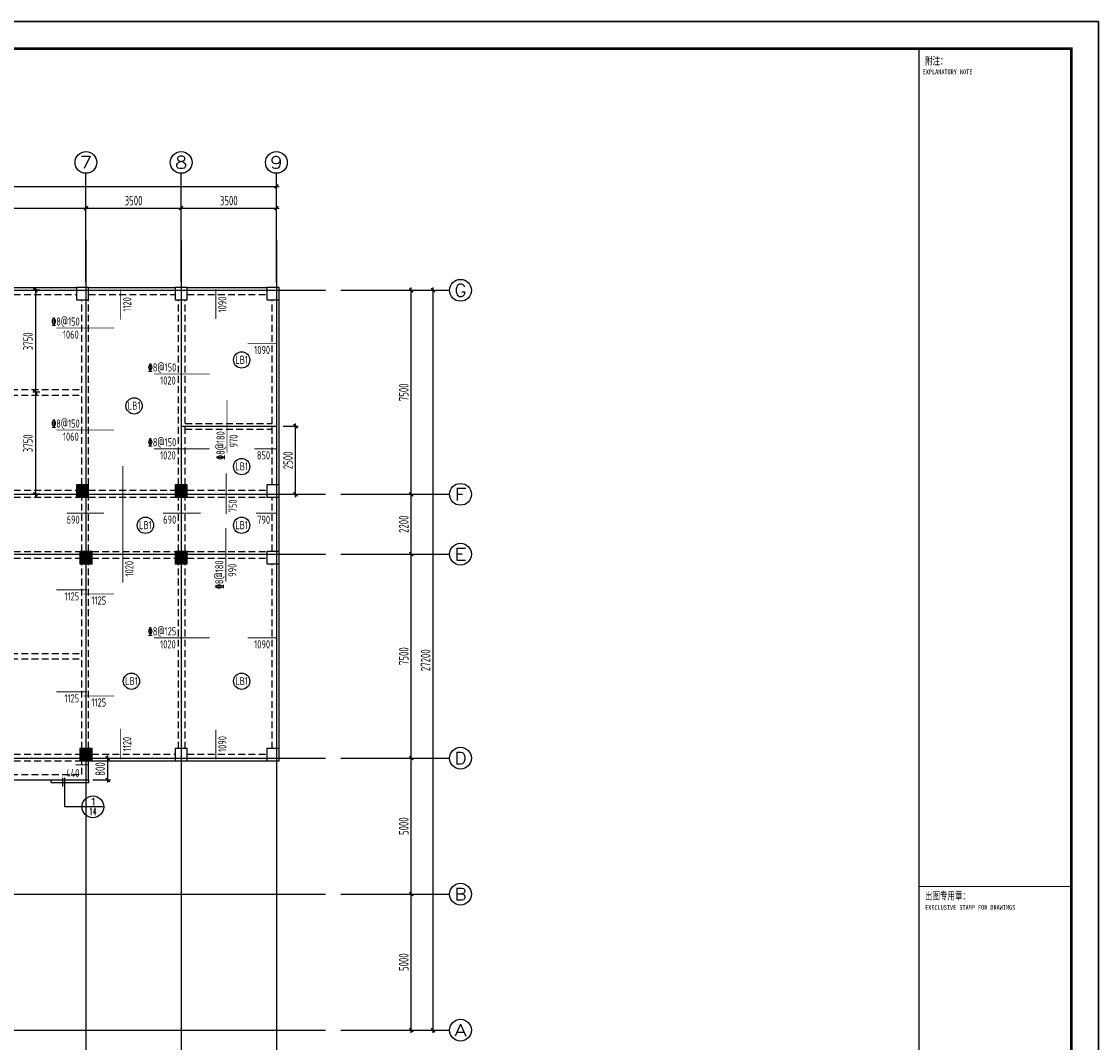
# Model space of a CAD drawing. Extents: x -302077 to 107904, y -9283 to 295706.
# Tile 234 of 256: x 68313 to 107904, y 135378 to 172911. Entities that reach past the tile are written whole.
import ezdxf
from ezdxf.enums import TextEntityAlignment as Align

# ---------------------------------------------------------------- set-up
doc = ezdxf.new("R2010")
doc.units = 0
doc.header["$LTSCALE"] = 500
doc.header["$MEASUREMENT"] = 0
doc.linetypes.add('DASHED', pattern=[0.75, 0.5, -0.25])
doc.layers.get('0').update_dxf_attribs({"linetype": 'CONTINUOUS'})
doc.layers.get('Defpoints').update_dxf_attribs({"linetype": 'CONTINUOUS'})
for name, color, linetype in [('AXIS', 3, 'CONTINUOUS'), ('AXIS_TEXT', 7, 'CONTINUOUS'), ('BEAM_CONT', 4, 'CONTINUOUS'), ('BEAM_DASH', 4, 'DASHED'), ('COLU', 7, 'CONTINUOUS'), ('FSK_FREIN', 11, 'CONTINUOUS'), ('FSK_FTEXT', 7, 'CONTINUOUS'), ('FSK_SLABNO', 6, 'CONTINUOUS'), ('PUB_DIM', 3, 'CONTINUOUS'), ('PUB_TITLE', 4, 'CONTINUOUS'), ('TK', 7, 'CONTINUOUS'), ('WALL', 9, 'CONTINUOUS')]:
    doc.layers.add(name, color=color, linetype=linetype)
doc.layers.add('COLU_HATCH', color=251, linetype='CONTINUOUS', lineweight=0)
doc.layers.add('DIM', color=3, linetype='CONTINUOUS', lineweight=0)
doc.styles.add('_TCH_AXIS', font='COMPLEX', dxfattribs={"bigfont": 'GBCBIG'})
doc.styles.add('BW_Rein', font='Tssdeng.shx', dxfattribs={"width": 0.7, "bigfont": 'hztxt.shx'})
doc.styles.add('COMP', font='txt', dxfattribs={"bigfont": 'hztxt'})
doc.styles.add('COMPLEX', font='COMPLEX')
doc.styles.add('TKHZ1', font='txt', dxfattribs={"width": 0.8})
doc.styles.add('TSSD_Dimension', font='tssdeng.shx', dxfattribs={"width": 0.7, "bigfont": 'hztxt.shx'})
doc.dimstyles.new('TSSD_100_100', dxfattribs={"dimtxt": 350, "dimasz": 100, "dimexe": 100, "dimexo": 250, "dimgap": 100, "dimtad": 1, "dimdec": 0, "dimzin": 0, "dimdsep": 46, "dimtxsty": 'TSSD_Dimension', "dimblk": 'ARCHTICK', "dimblk1": 'ARCHTICK', "dimblk2": 'ARCHTICK', "dimcen": 0, "dimdle": 100, "dimclrt": 7, "dimadec": 0, "dimazin": 0, "dimtfac": 1, "dimtdec": 0, "dimtix": 1, "dimtmove": 2, "dimatfit": 3, "dimfxl": 1, "dimtolj": 1, "dimtzin": 0, "dimarcsym": 0})

# ---------------------------------------------------------------- blocks, each defined once
blk = doc.blocks.new('_ArchTick')
at = {"color": 0, "linetype": 'ByBlock', "const_width": 0.5}
blk.add_lwpolyline([(-0.71, -0.71), (0.71, 0.71)], dxfattribs=at)
blk = doc.blocks.new('*D760')
at = {"layer": 'AXIS', "color": 0, "lineweight": -2}
for p, q in [((-12075, 98773), (-9725, 98773)), ((-9825, 93673), (-9825, 98873)), ((-12075, 93773), (-9725, 93773))]:
    blk.add_line(p, q, dxfattribs=at)
at = {"layer": 'Defpoints', "color": 0}
for p in [(-12325, 98773), (-9825, 98773), (-12325, 93773)]:
    blk.add_point(p, dxfattribs=at)
at = {"layer": 'AXIS', "color": 0, "lineweight": -2, "xscale": 100, "yscale": 100, "zscale": 100}
for p, rotation in [((-9825, 98773), 90), ((-9825, 93773), 270)]:
    blk.add_blockref('_ArchTick', p, dxfattribs=dict(at, rotation=rotation))
at = {"layer": 'AXIS', "color": 7, "insert": (-10100, 96273), "char_height": 350, "attachment_point": 5, "rotation": 90, "style": 'TSSD_Dimension'}
blk.add_mtext('\\A1;5000', dxfattribs=at)
blk = doc.blocks.new('*D761')
at = {"layer": 'AXIS', "color": 0, "lineweight": -2}
for p, q in [((-12075, 103773), (-9725, 103773)), ((-9825, 98673), (-9825, 103873)), ((-12075, 98773), (-9725, 98773))]:
    blk.add_line(p, q, dxfattribs=at)
at = {"layer": 'Defpoints', "color": 0}
for p in [(-12325, 103773), (-9825, 103773), (-12325, 98773)]:
    blk.add_point(p, dxfattribs=at)
at = {"layer": 'AXIS', "color": 0, "lineweight": -2, "xscale": 100, "yscale": 100, "zscale": 100}
for p, rotation in [((-9825, 103773), 90), ((-9825, 98773), 270)]:
    blk.add_blockref('_ArchTick', p, dxfattribs=dict(at, rotation=rotation))
at = {"layer": 'AXIS', "color": 7, "insert": (-10100, 101273), "char_height": 350, "attachment_point": 5, "rotation": 90, "style": 'TSSD_Dimension'}
blk.add_mtext('\\A1;5000', dxfattribs=at)
blk = doc.blocks.new('*D762')
at = {"layer": 'AXIS', "color": 0, "lineweight": -2}
for p, q in [((-12075, 111273), (-9725, 111273)), ((-9825, 103673), (-9825, 111373)), ((-12075, 103773), (-9725, 103773))]:
    blk.add_line(p, q, dxfattribs=at)
at = {"layer": 'Defpoints', "color": 0}
for p in [(-12325, 111273), (-9825, 111273), (-12325, 103773)]:
    blk.add_point(p, dxfattribs=at)
at = {"layer": 'AXIS', "color": 0, "lineweight": -2, "xscale": 100, "yscale": 100, "zscale": 100}
for p, rotation in [((-9825, 111273), 90), ((-9825, 103773), 270)]:
    blk.add_blockref('_ArchTick', p, dxfattribs=dict(at, rotation=rotation))
at = {"layer": 'AXIS', "color": 7, "insert": (-10100, 107523), "char_height": 350, "attachment_point": 5, "rotation": 90, "style": 'TSSD_Dimension'}
blk.add_mtext('\\A1;7500', dxfattribs=at)
blk = doc.blocks.new('*D763')
at = {"layer": 'AXIS', "color": 0, "lineweight": -2}
for p, q in [((-12075, 113473), (-9725, 113473)), ((-9825, 111173), (-9825, 113573)), ((-12075, 111273), (-9725, 111273))]:
    blk.add_line(p, q, dxfattribs=at)
at = {"layer": 'Defpoints', "color": 0}
for p in [(-12325, 113473), (-9825, 113473), (-12325, 111273)]:
    blk.add_point(p, dxfattribs=at)
at = {"layer": 'AXIS', "color": 0, "lineweight": -2, "xscale": 100, "yscale": 100, "zscale": 100}
for p, rotation in [((-9825, 113473), 90), ((-9825, 111273), 270)]:
    blk.add_blockref('_ArchTick', p, dxfattribs=dict(at, rotation=rotation))
at = {"layer": 'AXIS', "color": 7, "insert": (-10100, 112373), "char_height": 350, "attachment_point": 5, "rotation": 90, "style": 'TSSD_Dimension'}
blk.add_mtext('\\A1;2200', dxfattribs=at)
blk = doc.blocks.new('*D764')
at = {"layer": 'AXIS', "color": 0, "lineweight": -2}
for p, q in [((-12075, 120973), (-9725, 120973)), ((-9825, 113373), (-9825, 121073)), ((-12075, 113473), (-9725, 113473))]:
    blk.add_line(p, q, dxfattribs=at)
at = {"layer": 'Defpoints', "color": 0}
for p in [(-12325, 120973), (-9825, 120973), (-12325, 113473)]:
    blk.add_point(p, dxfattribs=at)
at = {"layer": 'AXIS', "color": 0, "lineweight": -2, "xscale": 100, "yscale": 100, "zscale": 100}
for p, rotation in [((-9825, 120973), 90), ((-9825, 113473), 270)]:
    blk.add_blockref('_ArchTick', p, dxfattribs=dict(at, rotation=rotation))
at = {"layer": 'AXIS', "color": 7, "insert": (-10100, 117223), "char_height": 350, "attachment_point": 5, "rotation": 90, "style": 'TSSD_Dimension'}
blk.add_mtext('\\A1;7500', dxfattribs=at)
blk = doc.blocks.new('*D765')
at = {"layer": 'AXIS', "color": 0, "lineweight": -2}
for p, q in [((-12075, 120973), (-8925, 120973)), ((-9025, 93673), (-9025, 121073)), ((-12075, 93773), (-8925, 93773))]:
    blk.add_line(p, q, dxfattribs=at)
at = {"layer": 'Defpoints', "color": 0}
for p in [(-12325, 120973), (-9025, 120973), (-12325, 93773)]:
    blk.add_point(p, dxfattribs=at)
at = {"layer": 'AXIS', "color": 0, "lineweight": -2, "xscale": 100, "yscale": 100, "zscale": 100}
for p, rotation in [((-9025, 120973), 90), ((-9025, 93773), 270)]:
    blk.add_blockref('_ArchTick', p, dxfattribs=dict(at, rotation=rotation))
at = {"layer": 'AXIS', "color": 7, "insert": (-9300, 107373), "char_height": 350, "attachment_point": 5, "rotation": 90, "style": 'TSSD_Dimension'}
blk.add_mtext('\\A1;27200', dxfattribs=at)
blk = doc.blocks.new('*D770')
at = {"layer": 'AXIS', "color": 0, "lineweight": -2}
for p, q in [((-28885, 123994), (-21685, 123994)), ((-28785, 123053), (-28785, 124094)), ((-21785, 123053), (-21785, 124094))]:
    blk.add_line(p, q, dxfattribs=at)
at = {"layer": 'Defpoints', "color": 0}
for p in [(-21785, 123994), (-28785, 122803), (-21785, 122803)]:
    blk.add_point(p, dxfattribs=at)
at = {"layer": 'AXIS', "color": 0, "lineweight": -2, "xscale": 100, "yscale": 100, "zscale": 100, "rotation": 180}
blk.add_blockref('_ArchTick', (-28785, 123994), dxfattribs=at)
at = {"layer": 'AXIS', "color": 0, "lineweight": -2, "xscale": 100, "yscale": 100, "zscale": 100}
blk.add_blockref('_ArchTick', (-21785, 123994), dxfattribs=at)
at = {"layer": 'AXIS', "color": 7, "insert": (-25285, 124269), "char_height": 350, "attachment_point": 5, "style": 'TSSD_Dimension'}
blk.add_mtext('\\A1;7000', dxfattribs=at)
blk = doc.blocks.new('*D771')
at = {"layer": 'AXIS', "color": 0, "lineweight": -2}
for p, q in [((-21885, 123994), (-18185, 123994)), ((-21785, 123053), (-21785, 124094)), ((-18285, 123053), (-18285, 124094))]:
    blk.add_line(p, q, dxfattribs=at)
at = {"layer": 'Defpoints', "color": 0}
for p in [(-18285, 123994), (-21785, 122803), (-18285, 122803)]:
    blk.add_point(p, dxfattribs=at)
at = {"layer": 'AXIS', "color": 0, "lineweight": -2, "xscale": 100, "yscale": 100, "zscale": 100, "rotation": 180}
blk.add_blockref('_ArchTick', (-21785, 123994), dxfattribs=at)
at = {"layer": 'AXIS', "color": 0, "lineweight": -2, "xscale": 100, "yscale": 100, "zscale": 100}
blk.add_blockref('_ArchTick', (-18285, 123994), dxfattribs=at)
at = {"layer": 'AXIS', "color": 7, "insert": (-20035, 124269), "char_height": 350, "attachment_point": 5, "style": 'TSSD_Dimension'}
blk.add_mtext('\\A1;3500', dxfattribs=at)
blk = doc.blocks.new('*D772')
at = {"layer": 'AXIS', "color": 0, "lineweight": -2}
for p, q in [((-18385, 123994), (-14685, 123994)), ((-18285, 123053), (-18285, 124094)), ((-14785, 123053), (-14785, 124094))]:
    blk.add_line(p, q, dxfattribs=at)
at = {"layer": 'Defpoints', "color": 0}
for p in [(-14785, 123994), (-18285, 122803), (-14785, 122803)]:
    blk.add_point(p, dxfattribs=at)
at = {"layer": 'AXIS', "color": 0, "lineweight": -2, "xscale": 100, "yscale": 100, "zscale": 100, "rotation": 180}
blk.add_blockref('_ArchTick', (-18285, 123994), dxfattribs=at)
at = {"layer": 'AXIS', "color": 0, "lineweight": -2, "xscale": 100, "yscale": 100, "zscale": 100}
blk.add_blockref('_ArchTick', (-14785, 123994), dxfattribs=at)
at = {"layer": 'AXIS', "color": 7, "insert": (-16535, 124269), "char_height": 350, "attachment_point": 5, "style": 'TSSD_Dimension'}
blk.add_mtext('\\A1;3500', dxfattribs=at)
blk = doc.blocks.new('*D773')
at = {"layer": 'AXIS', "color": 0, "lineweight": -2}
for p, q in [((-44885, 124794), (-14685, 124794)), ((-44785, 123053), (-44785, 124894)), ((-14785, 123053), (-14785, 124894))]:
    blk.add_line(p, q, dxfattribs=at)
at = {"layer": 'Defpoints', "color": 0}
for p in [(-14785, 124794), (-44785, 122803), (-14785, 122803)]:
    blk.add_point(p, dxfattribs=at)
at = {"layer": 'AXIS', "color": 0, "lineweight": -2, "xscale": 100, "yscale": 100, "zscale": 100, "rotation": 180}
blk.add_blockref('_ArchTick', (-44785, 124794), dxfattribs=at)
at = {"layer": 'AXIS', "color": 0, "lineweight": -2, "xscale": 100, "yscale": 100, "zscale": 100}
blk.add_blockref('_ArchTick', (-14785, 124794), dxfattribs=at)
at = {"layer": 'AXIS', "color": 7, "insert": (-29785, 125069), "char_height": 350, "attachment_point": 5, "style": 'TSSD_Dimension'}
blk.add_mtext('\\A1;30000', dxfattribs=at)
blk = doc.blocks.new('_AXISO')
blk.add_circle((0, 0), 0.5)
at = {"layer": 'AXIS_TEXT', "style": 'COMPLEX', "width": 1.041667}
blk.add_attdef('A', text='', height=0.56, dxfattribs=at).set_placement((-0.25, -0.28), (0.25, -0.28), align=Align.FIT)
blk = doc.blocks.new('wrtgtg')
at = {"color": 4}
blk.add_line((7804, -4841), (7804, 52559), dxfattribs=at)
at = {"layer": 'PUB_TITLE'}
for p, q in [((-75296, 53559), (8804, 53559)), ((8804, 53559), (8804, -5841)), ((2204, 52559), (7804, 52559)), ((2204, 52559), (7804, 52559)), ((7804, -4841), (7804, 52559))]:
    blk.add_line(p, q, dxfattribs=at)
blk.add_lwpolyline([(-75296, -5841), (8804, -5841), (8804, 53559), (-75296, 53559)], close=True, dxfattribs=at)
at = {"layer": 'PUB_TITLE', "const_width": 100}
blk.add_lwpolyline([(-72796, -4841), (7804, -4841), (7804, 52559), (-72796, 52559)], close=True, dxfattribs=at)
at = {"layer": 'PUB_TITLE'}
for points, const_width in [([(2204, -4841), (2204, 52559)], 50), ([(2204, 21759), (7804, 21759)], 29.7)]:
    blk.add_lwpolyline(points, dxfattribs=dict(at, const_width=const_width))
at = {"layer": 'TK', "style": 'TKHZ1'}
for s, height, width, p in [('附注：', 280, 0.7, (2431, 51973)), ('出图专用章：', 280, 0.7, (2431, 21279)), ('EXECLUSIVE STAMP FOR DRAWINGS', 175, 0.8, (2431, 20904))]:
    blk.add_text(s, height=height, dxfattribs=dict(at, width=width)).set_placement(p)
at = {"layer": 'TK', "style": 'TKHZ1', "width": 0.8}
blk.add_text('EXPLANATORY NOTE', height=175, dxfattribs=at).set_placement((3257, 51710), align=Align.MIDDLE)
blk = doc.blocks.new('MB4')
at = {"layer": 'COLU_HATCH'}
for points in [[(55281, 155430), (55281, 155880), (54831, 155880), (54831, 155430)], [(58906, 155430), (58906, 155880), (58456, 155880), (58456, 155430)], [(63906, 155430), (63906, 155880), (63456, 155880), (63456, 155430)], [(70781, 155430), (70781, 155880), (70331, 155880), (70331, 155430)], [(74406, 155430), (74406, 155880), (73956, 155880), (73956, 155430)], [(55281, 152980), (55281, 153430), (54831, 153430), (54831, 152980)], [(57681, 152980), (57681, 153430), (57231, 153430), (57231, 152980)], [(63906, 152980), (63906, 153430), (63456, 153430), (63456, 152980)], [(70906, 152980), (70906, 153430), (70456, 153430), (70456, 152980)], [(74406, 152980), (74406, 153430), (73956, 153430), (73956, 152980)], [(63906, 145730), (63906, 146180), (63456, 146180), (63456, 145730)], [(70906, 145730), (70906, 146180), (70456, 146180), (70456, 145730)]]:
    blk.add_hatch(color=256, dxfattribs=at).paths.add_polyline_path(points)
at = {"layer": 'BEAM_CONT'}
for p, q in [((48031, 163130), (54831, 163130)), ((55281, 163130), (58456, 163130)), ((58906, 163130), (63456, 163130)), ((63906, 163130), (70331, 163130)), ((70781, 163130), (73956, 163130)), ((74406, 163130), (77331, 163130)), ((47581, 155880), (47581, 162680)), ((77781, 155880), (77781, 162680)), ((47581, 153430), (47581, 155430)), ((77781, 153430), (77781, 155430)), ((47581, 146180), (47581, 152980)), ((77781, 146180), (77781, 152980)), ((47581, 141055), (47581, 145730)), ((57481, 141055), (57481, 145730)), ((57681, 145730), (63456, 145730)), ((63556, 145030), (63556, 145730)), ((70781, 145030), (70781, 145730)), ((70906, 145730), (73956, 145730)), ((74406, 145730), (77331, 145730)), ((63556, 145030), (70781, 145030)), ((47581, 136205), (47581, 140605)), ((57481, 136205), (57481, 140605)), ((47681, 135730), (57381, 135730))]:
    blk.add_line(p, q, dxfattribs=at)
at = {"layer": 'BEAM_DASH'}
for p, q in [((48031, 162880), (51056, 162880)), ((51056, 155680), (51056, 162880)), ((51306, 155680), (51306, 162880)), ((51306, 162880), (54831, 162880)), ((55281, 162880), (58456, 162880)), ((58906, 162880), (63456, 162880)), ((63906, 162880), (70331, 162880)), ((70781, 162880), (73956, 162880)), ((74406, 162880), (77331, 162880)), ((47831, 155880), (47831, 162680)), ((55031, 155880), (55031, 162680)), ((55281, 155880), (55281, 162680)), ((58581, 155880), (58581, 162680)), ((58831, 155880), (58831, 162680)), ((63556, 155880), (63556, 162680)), ((63806, 155880), (63806, 162680)), ((70531, 155880), (70531, 162680)), ((70781, 155880), (70781, 162680)), ((74081, 155880), (74081, 162680)), ((74331, 155880), (74331, 162680)), ((77531, 155880), (77531, 162680)), ((63806, 159380), (70531, 159380)), ((63806, 159180), (70531, 159180)), ((74331, 158130), (77531, 158130)), ((74331, 157930), (77531, 157930)), ((48031, 155680), (51056, 155680)), ((51306, 155680), (54831, 155680)), ((55281, 155680), (58456, 155680)), ((58906, 155680), (63456, 155680)), ((63906, 155680), (70331, 155680)), ((70781, 155680), (73956, 155680)), ((74406, 155680), (77331, 155680)), ((47831, 153430), (47831, 155430)), ((48031, 155430), (51056, 155430)), ((51056, 153430), (51056, 155430)), ((51306, 155430), (54831, 155430)), ((51306, 153430), (51306, 155430)), ((55031, 153430), (55031, 155430)), ((55281, 153430), (55281, 155430)), ((55281, 155430), (58456, 155430)), ((58581, 153430), (58581, 155430)), ((58831, 153430), (58831, 155430)), ((58906, 155430), (63456, 155430)), ((63556, 153430), (63556, 155430)), ((63806, 153430), (63806, 155430)), ((63906, 155430), (70331, 155430)), ((70531, 153430), (70531, 155430)), ((70781, 153430), (70781, 155430)), ((70781, 155430), (73956, 155430)), ((74081, 153430), (74081, 155430)), ((74331, 153430), (74331, 155430)), ((74406, 155430), (77331, 155430)), ((77531, 153430), (77531, 155430)), ((48031, 153430), (51056, 153430)), ((51306, 153430), (54831, 153430)), ((55281, 153430), (57231, 153430)), ((57681, 153430), (63456, 153430)), ((63906, 153430), (70456, 153430)), ((70906, 153430), (73956, 153430)), ((74406, 153430), (77331, 153430)), ((47831, 146180), (47831, 152980)), ((48031, 153180), (54831, 153180)), ((55031, 146180), (55031, 152980)), ((55281, 153180), (57231, 153180)), ((55281, 146180), (55281, 152980)), ((57231, 146180), (57231, 152980)), ((57481, 146180), (57481, 152980)), ((57681, 153180), (63456, 153180)), ((63556, 146180), (63556, 152980)), ((63806, 146180), (63806, 152980)), ((63906, 153180), (70456, 153180)), ((70531, 146180), (70531, 152980)), ((70781, 146180), (70781, 152980)), ((70906, 153180), (73956, 153180)), ((74081, 146180), (74081, 152980)), ((74331, 146180), (74331, 152980)), ((74406, 153180), (77331, 153180)), ((77531, 146180), (77531, 152980)), ((47831, 149680), (55031, 149680)), ((57481, 149680), (63556, 149680)), ((63806, 149680), (70531, 149680)), ((47831, 149480), (55031, 149480)), ((57481, 149480), (63556, 149480)), ((63806, 149480), (70531, 149480)), ((47831, 141055), (47831, 145730)), ((48031, 145980), (54831, 145980)), ((48031, 145730), (54831, 145730)), ((51331, 140955), (51331, 145730)), ((51531, 140955), (51531, 145730)), ((55031, 141055), (55031, 145730)), ((55281, 145980), (57231, 145980)), ((55281, 141055), (55281, 145730)), ((55281, 145730), (57231, 145730)), ((57231, 141055), (57231, 145730)), ((57681, 145980), (63456, 145980)), ((63806, 145230), (63806, 145730)), ((63906, 145980), (70456, 145980)), ((63906, 145730), (70456, 145730)), ((70531, 145230), (70531, 145730)), ((70906, 145980), (73956, 145980)), ((74406, 145980), (77331, 145980)), ((63806, 145230), (70531, 145230)), ((48031, 140955), (54831, 140955)), ((55281, 140955), (57031, 140955)), ((47831, 136205), (47831, 140605)), ((48031, 140705), (54831, 140705)), ((51331, 135980), (51331, 140705)), ((51531, 135980), (51531, 140705)), ((55031, 136205), (55031, 140605)), ((55281, 140705), (57031, 140705)), ((55281, 136205), (55281, 140605)), ((57231, 136205), (57231, 140605)), ((48031, 135980), (54831, 135980)), ((55281, 135980), (57031, 135980))]:
    blk.add_line(p, q, dxfattribs=at)
at = {"layer": 'COLU'}
for points in [[(48031, 162680), (48031, 163130), (47581, 163130), (47581, 162680)], [(55281, 162680), (55281, 163130), (54831, 163130), (54831, 162680)], [(58906, 162680), (58906, 163130), (58456, 163130), (58456, 162680)], [(63906, 162680), (63906, 163130), (63456, 163130), (63456, 162680)], [(70781, 162680), (70781, 163130), (70331, 163130), (70331, 162680)], [(74406, 162680), (74406, 163130), (73956, 163130), (73956, 162680)], [(77781, 162680), (77781, 163130), (77331, 163130), (77331, 162680)], [(48031, 155430), (48031, 155880), (47581, 155880), (47581, 155430)], [(55281, 155430), (55281, 155880), (54831, 155880), (54831, 155430)], [(58906, 155430), (58906, 155880), (58456, 155880), (58456, 155430)], [(63906, 155430), (63906, 155880), (63456, 155880), (63456, 155430)], [(70781, 155430), (70781, 155880), (70331, 155880), (70331, 155430)], [(74406, 155430), (74406, 155880), (73956, 155880), (73956, 155430)], [(77781, 155430), (77781, 155880), (77331, 155880), (77331, 155430)], [(48031, 152980), (48031, 153430), (47581, 153430), (47581, 152980)], [(55281, 152980), (55281, 153430), (54831, 153430), (54831, 152980)], [(57681, 152980), (57681, 153430), (57231, 153430), (57231, 152980)], [(63906, 152980), (63906, 153430), (63456, 153430), (63456, 152980)], [(70906, 152980), (70906, 153430), (70456, 153430), (70456, 152980)], [(74406, 152980), (74406, 153430), (73956, 153430), (73956, 152980)], [(77781, 152980), (77781, 153430), (77331, 153430), (77331, 152980)], [(48031, 145730), (48031, 146180), (47581, 146180), (47581, 145730)], [(55281, 145730), (55281, 146180), (54831, 146180), (54831, 145730)], [(57681, 145730), (57681, 146180), (57231, 146180), (57231, 145730)], [(63906, 145730), (63906, 146180), (63456, 146180), (63456, 145730)], [(70906, 145730), (70906, 146180), (70456, 146180), (70456, 145730)], [(74406, 145730), (74406, 146180), (73956, 146180), (73956, 145730)], [(77781, 145730), (77781, 146180), (77331, 146180), (77331, 145730)], [(48031, 140605), (48031, 141055), (47581, 141055), (47581, 140605)], [(55281, 140605), (55281, 141055), (54831, 141055), (54831, 140605)], [(57481, 140605), (57481, 141055), (57031, 141055), (57031, 140605)], [(48031, 135730), (48031, 136180), (47581, 136180), (47581, 135730)], [(55281, 135730), (55281, 136180), (54831, 136180), (54831, 135730)], [(57481, 135730), (57481, 136180), (57031, 136180), (57031, 135730)]]:
    blk.add_lwpolyline(points, close=True, dxfattribs=at)
blk = doc.blocks.new('*D748')
at = {"layer": 'Defpoints', "color": 0}
for p in [(70681, 145830), (70681, 145030), (71479, 145030)]:
    blk.add_point(p, dxfattribs=at)
at = {"layer": 'DIM', "color": 0, "lineweight": -2}
for p, q in [((70931, 145830), (71579, 145830)), ((71479, 145930), (71479, 144930)), ((70931, 145030), (71579, 145030))]:
    blk.add_line(p, q, dxfattribs=at)
at = {"layer": 'DIM', "color": 0, "lineweight": -2, "xscale": 100, "yscale": 100, "zscale": 100}
for p, rotation in [((71479, 145830), 90), ((71479, 145030), 270)]:
    blk.add_blockref('_ArchTick', p, dxfattribs=dict(at, rotation=rotation))
at = {"layer": 'DIM', "color": 7, "insert": (71204, 145430), "char_height": 350, "attachment_point": 5, "rotation": 90, "style": 'TSSD_Dimension'}
blk.add_mtext('\\A1;800', dxfattribs=at)
blk = doc.blocks.new('*D749')
at = {"layer": 'Defpoints', "color": 0}
for p in [(77681, 158030), (78385, 158030), (77681, 155530)]:
    blk.add_point(p, dxfattribs=at)
at = {"layer": 'DIM', "color": 0, "lineweight": -2}
for p, q in [((77931, 158030), (78485, 158030)), ((78385, 155430), (78385, 158130)), ((77931, 155530), (78485, 155530))]:
    blk.add_line(p, q, dxfattribs=at)
at = {"layer": 'DIM', "color": 0, "lineweight": -2, "xscale": 100, "yscale": 100, "zscale": 100}
for p, rotation in [((78385, 158030), 90), ((78385, 155530), 270)]:
    blk.add_blockref('_ArchTick', p, dxfattribs=dict(at, rotation=rotation))
at = {"layer": 'DIM', "color": 7, "insert": (78110, 156780), "char_height": 350, "attachment_point": 5, "rotation": 90, "style": 'TSSD_Dimension'}
blk.add_mtext('\\A1;2500', dxfattribs=at)
blk = doc.blocks.new('*D750')
at = {"layer": 'Defpoints', "color": 0}
for p in [(69233, 163030), (68824, 159280), (69233, 159280)]:
    blk.add_point(p, dxfattribs=at)
at = {"layer": 'DIM', "color": 0, "lineweight": -2}
for p, q in [((68824, 163130), (68824, 159180)), ((68983, 163030), (68724, 163030)), ((68983, 159280), (68724, 159280))]:
    blk.add_line(p, q, dxfattribs=at)
at = {"layer": 'DIM', "color": 0, "lineweight": -2, "xscale": 100, "yscale": 100, "zscale": 100}
for p, rotation in [((68824, 163030), 90), ((68824, 159280), 270)]:
    blk.add_blockref('_ArchTick', p, dxfattribs=dict(at, rotation=rotation))
at = {"layer": 'DIM', "color": 7, "insert": (68549, 161155), "char_height": 350, "attachment_point": 5, "rotation": 90, "style": 'TSSD_Dimension'}
blk.add_mtext('\\A1;3750', dxfattribs=at)
blk = doc.blocks.new('*D745')
at = {"layer": 'Defpoints', "color": 0}
for p in [(69233, 159280), (68824, 155530), (69233, 155530)]:
    blk.add_point(p, dxfattribs=at)
at = {"layer": 'DIM', "color": 0, "lineweight": -2}
for p, q in [((68983, 159280), (68724, 159280)), ((68824, 159380), (68824, 155430)), ((68983, 155530), (68724, 155530))]:
    blk.add_line(p, q, dxfattribs=at)
at = {"layer": 'DIM', "color": 0, "lineweight": -2, "xscale": 100, "yscale": 100, "zscale": 100}
for p, rotation in [((68824, 159280), 90), ((68824, 155530), 270)]:
    blk.add_blockref('_ArchTick', p, dxfattribs=dict(at, rotation=rotation))
at = {"layer": 'DIM', "color": 7, "insert": (68549, 157405), "char_height": 350, "attachment_point": 5, "rotation": 90, "style": 'TSSD_Dimension'}
blk.add_mtext('\\A1;3750', dxfattribs=at)
blk = doc.blocks.new('zw')
at = {"layer": 'AXIS'}
for p, q in [((-21784.9, 121273.7), (-21784.9, 125273.7)), ((-18284.9, 121273.7), (-18284.9, 125273.7)), ((-14784.9, 121273.7), (-14784.9, 125273.7)), ((-12415.2, 120972.6), (-8415.2, 120972.6)), ((-12415.2, 113472.6), (-8415.2, 113472.6)), ((-12415.2, 111272.6), (-8415.2, 111272.6)), ((-12415.2, 103772.6), (-8415.2, 103772.6)), ((-12415.2, 98772.6), (-8415.2, 98772.6)), ((-12415.2, 93772.6), (-8415.2, 93772.6))]:
    blk.add_line(p, q, dxfattribs=at)
at = {"layer": 'AXIS', "color": 250}
for p, q in [((-21784.9, 122803), (-21784.9, 91603)), ((-18284.9, 122803), (-18284.9, 91603)), ((-14784.9, 122803), (-14784.9, 91603)), ((-46817.4, 120972.6), (-12983.9, 120972.6)), ((-18284.9, 115972.6), (-14784.9, 115972.6)), ((-46817.4, 113472.6), (-12983.9, 113472.6)), ((-46817.4, 111272.6), (-12983.9, 111272.6)), ((-46817.4, 103772.6), (-12983.9, 103772.6)), ((-28784.9, 102972.6), (-21784.9, 102972.6)), ((-46817.4, 98772.6), (-12983.9, 98772.6)), ((-46817.4, 93772.6), (-12983.9, 93772.6))]:
    blk.add_line(p, q, dxfattribs=at)
at = {"layer": 'AXIS'}
ref = blk.add_blockref('_AXISO', (-21784.9, 125673.7), dxfattribs=dict(at, xscale=800, yscale=800, zscale=800))
ref.add_attrib('A', '7', dxfattribs={"layer": 'AXIS_TEXT', "height": 452.5, "style": '_TCH_AXIS', "width": 1.5}).set_placement((-22011.1, 125447.4), (-21558.6, 125447.4), align=Align.FIT)
ref = blk.add_blockref('_AXISO', (-18284.9, 125673.7), dxfattribs=dict(at, xscale=800, yscale=800, zscale=800))
ref.add_attrib('A', '8', dxfattribs={"layer": 'AXIS_TEXT', "height": 452.5, "style": '_TCH_AXIS', "width": 1.5}).set_placement((-18511.1, 125447.4), (-18058.6, 125447.4), align=Align.FIT)
ref = blk.add_blockref('_AXISO', (-14784.9, 125673.7), dxfattribs=dict(at, xscale=800, yscale=800, zscale=800))
ref.add_attrib('A', '9', dxfattribs={"layer": 'AXIS_TEXT', "height": 452.5, "style": '_TCH_AXIS', "width": 1.5}).set_placement((-15011.1, 125447.4), (-14558.6, 125447.4), align=Align.FIT)
ref = blk.add_blockref('_AXISO', (-8015.2, 120972.6), dxfattribs=dict(at, xscale=800, yscale=800, zscale=800))
ref.add_attrib('A', 'G', dxfattribs={"layer": 'AXIS_TEXT', "height": 452.5, "style": '_TCH_AXIS', "width": 1.166667}).set_placement((-8241.5, 120746.3), (-7789, 120746.3), align=Align.FIT)
ref = blk.add_blockref('_AXISO', (-8015.2, 113472.6), dxfattribs=dict(at, xscale=800, yscale=800, zscale=800))
ref.add_attrib('A', 'F', dxfattribs={"layer": 'AXIS_TEXT', "height": 452.5, "style": '_TCH_AXIS', "width": 1.3125}).set_placement((-8241.5, 113246.3), (-7789, 113246.3), align=Align.FIT)
ref = blk.add_blockref('_AXISO', (-8015.2, 111272.6), dxfattribs=dict(at, xscale=800, yscale=800, zscale=800))
ref.add_attrib('A', 'E', dxfattribs={"layer": 'AXIS_TEXT', "height": 452.5, "style": '_TCH_AXIS', "width": 1.3125}).set_placement((-8241.5, 111046.3), (-7789, 111046.3), align=Align.FIT)
ref = blk.add_blockref('_AXISO', (-8015.2, 103772.6), dxfattribs=dict(at, xscale=800, yscale=800, zscale=800))
ref.add_attrib('A', 'D', dxfattribs={"layer": 'AXIS_TEXT', "height": 452.5, "style": '_TCH_AXIS', "width": 1.235294}).set_placement((-8241.5, 103546.3), (-7789, 103546.3), align=Align.FIT)
ref = blk.add_blockref('_AXISO', (-8015.2, 98772.6), dxfattribs=dict(at, xscale=800, yscale=800, zscale=800))
ref.add_attrib('A', 'B', dxfattribs={"layer": 'AXIS_TEXT', "height": 452.5, "style": '_TCH_AXIS', "width": 1.235294}).set_placement((-8241.5, 98546.3), (-7789, 98546.3), align=Align.FIT)
ref = blk.add_blockref('_AXISO', (-8015.2, 93772.6), dxfattribs=dict(at, xscale=800, yscale=800, zscale=800))
ref.add_attrib('A', 'A', dxfattribs={"layer": 'AXIS_TEXT', "height": 452.5, "style": '_TCH_AXIS', "width": 1.166667}).set_placement((-8241.5, 93546.3), (-7789, 93546.3), align=Align.FIT)
for p1, p2, distance, picture, middle in [((-44784.9, 122803), (-14784.9, 122803), 1990.6, '*D773', (-29784.9, 125068.6)), ((-28784.9, 122803), (-21784.9, 122803), 1190.6, '*D770', (-25284.9, 124268.6)), ((-21784.9, 122803), (-18284.9, 122803), 1190.6, '*D771', (-20034.9, 124268.6)), ((-18284.9, 122803), (-14784.9, 122803), 1190.6, '*D772', (-16534.9, 124268.6)), ((-12324.8, 113472.6), (-12324.8, 120972.6), -2500, '*D764', (-10099.8, 117222.6)), ((-12324.8, 93772.6), (-12324.8, 120972.6), -3300, '*D765', (-9299.8, 107372.6)), ((-12324.8, 111272.6), (-12324.8, 113472.6), -2500, '*D763', (-10099.8, 112372.6)), ((-12324.8, 103772.6), (-12324.8, 111272.6), -2500, '*D762', (-10099.8, 107522.6)), ((-12324.8, 98772.6), (-12324.8, 103772.6), -2500, '*D761', (-10099.8, 101272.6)), ((-12324.8, 93772.6), (-12324.8, 98772.6), -2500, '*D760', (-10099.8, 96272.6))]:
    dim = blk.add_aligned_dim(p1=p1, p2=p2, distance=distance, dimstyle='TSSD_100_100', dxfattribs=at)
    dim.commit()
    dim.dimension.update_dxf_attribs({"geometry": picture, "text_midpoint": middle})

msp = doc.modelspace()

# ---------------------------------------------------------------- linework, layer by layer
at = {"layer": 'FSK_FREIN', "const_width": 30}
for points in [[(71956.182, 161949.72), (71956.182, 163069.721)], [(75456.182, 161979.722), (75456.182, 163069.721)], [(69596.187, 161642.221), (71716.185, 161642.221)], [(76631.185, 161079.721), (77721.185, 161079.721)], [(73186.183, 159954.724), (75226.183, 159954.724)], [(75868.892, 157059.72), (75868.892, 158999.721)], [(69596.187, 157892.224), (71716.185, 157892.224)], [(73186.183, 157204.723), (75226.183, 157204.723)], [(76871.185, 157204.723), (77721.185, 157204.723)], [(72034.817, 152284.723), (72034.824, 156574.722)], [(75837.744, 154804.722), (75837.748, 156304.722)], [(69966.185, 154839.722), (71346.184, 154839.722)], [(73516.182, 154839.722), (74896.181, 154839.722)], [(76931.185, 154839.722), (77721.185, 154839.722)], [(75822.17, 152314.722), (75822.17, 154294.722)], [(69596.187, 152017.223), (70721.185, 152017.223)], [(70591.185, 151867.223), (71716.185, 151867.223)], [(73186.183, 150254.723), (75226.183, 150254.723)], [(76631.185, 150254.723), (77721.185, 150254.723)], [(69596.187, 148267.223), (70721.185, 148267.223)], [(70591.185, 148117.223), (71716.185, 148117.223)], [(71956.182, 145789.723), (71956.182, 146909.723)], [(75456.182, 145789.723), (75456.182, 146879.723)], [(70306.182, 145585.33), (70746.185, 145585.33)]]:
    msp.add_lwpolyline(points, dxfattribs=at)
at = {"layer": 'FSK_SLABNO'}
for centre in [(76405.634, 160470.033), (72452.955, 158782.071), (76405.634, 156550.136), (72868.45, 154392.269), (76405.634, 154392.269), (72354.066, 148659.45), (76405.634, 148659.45)]:
    msp.add_circle(centre, 300, dxfattribs=at)
at = {"layer": 'PUB_DIM'}
for p, q in [((69903.256, 144041.094), (69903.256, 145109.903)), ((71336.73, 144041.094), (69903.256, 144041.094))]:
    msp.add_line(p, q, dxfattribs=at)
at = {"layer": 'PUB_DIM', "const_width": 50}
msp.add_lwpolyline([(69828.256, 144782.721), (69828.256, 145109.903)], dxfattribs=at)
at = {"layer": 'PUB_DIM'}
msp.add_circle((70936.73, 144041.094), 400, dxfattribs=at)
at = {"layer": 'WALL'}
for p, q in [((69406.185, 144929.723), (69406.185, 145029.723)), ((69406.185, 144929.723), (70781.185, 144929.723)), ((70781.185, 144929.723), (70781.185, 145029.723))]:
    msp.add_line(p, q, dxfattribs=at)

# ---------------------------------------------------------------- block references
msp.add_blockref('wrtgtg', (99100.057, 119352.674))
at = {"layer": 'BEAM_CONT'}
msp.add_blockref('MB4', (0, 0), dxfattribs=at)
at = {"layer": 'PUB_DIM'}
msp.add_blockref('zw', (92466.058, 42057.129), dxfattribs=at)

# ---------------------------------------------------------------- texts
at = {"layer": 'FSK_FTEXT', "style": 'BW_Rein', "width": 0.7}
for s, rotation, p in [('1120', 90, (72046.182, 162509.72)), ('970', 90, (75958.892, 157490.267)), ('1020', 89.9999143, (72124.818, 152794.722)), ('990', 90, (75912.17, 152739.709)), ('1120', 90, (72046.182, 146349.723))]:
    msp.add_text(s, height=300, rotation=rotation, dxfattribs=at).set_placement(p, align=Align.TOP_CENTER)
for s, rotation, p in [('1090', 90, (75546.182, 162799.721)), ('750', 89.9998834, (75927.746, 155341.943))]:
    msp.add_text(s, height=300, rotation=rotation, dxfattribs=at).set_placement(p, align=Align.TOP_RIGHT)
for s, p in [('%%1328@150', (70451.185, 161732.221)), ('%%1328@150', (74001.185, 160044.724)), ('%%1328@150', (70451.185, 157982.224)), ('%%1328@150', (74001.185, 157294.723)), ('%%1328@125', (74001.185, 150344.723))]:
    msp.add_text(s, height=300, dxfattribs=at).set_placement(p, align=Align.RIGHT)
for s, p in [('1060', (70126.186, 161552.221)), ('1020', (73696.184, 159864.724)), ('1060', (70126.186, 157802.224)), ('1020', (73696.184, 157114.723)), ('1125', (70158.686, 151927.223)), ('1125', (71153.685, 151777.223)), ('1020', (73696.184, 150164.723)), ('1125', (70158.686, 148177.223)), ('1125', (71153.685, 148027.223))]:
    msp.add_text(s, height=300, dxfattribs=at).set_placement(p, align=Align.TOP_CENTER)
for s, p in [('1090', (77451.185, 160989.721)), ('850', (77451.185, 157114.723)), ('690', (70451.185, 154749.722)), ('690', (74001.185, 154749.722)), ('790', (77451.185, 154749.722)), ('1090', (77451.185, 150164.723)), ('440', (70439.155, 145427.83))]:
    msp.add_text(s, height=300, dxfattribs=at).set_placement(p, align=Align.TOP_RIGHT)
for p in [(75778.892, 157849.723), (75732.17, 153099.723)]:
    msp.add_text('%%1328@180', height=300, rotation=90, dxfattribs=at).set_placement(p, align=Align.RIGHT)
msp.add_text('1090', height=300, rotation=90, dxfattribs=at).set_placement((75546.182, 146059.723), align=Align.TOP_LEFT)
at = {"layer": 'FSK_SLABNO', "style": 'BW_Rein', "width": 0.7}
for p in [(76405.634, 160325.802), (72452.955, 158637.84), (76405.634, 156405.905), (72868.45, 154248.039), (76405.634, 154248.039), (72354.066, 148515.219), (76405.634, 148515.219)]:
    msp.add_text('LB1', height=300, dxfattribs=at).set_placement(p, align=Align.CENTER)
at = {"layer": 'PUB_DIM', "style": 'COMP'}
for tag, width, p, p2 in [('1', 1.388087, (70819.822, 144088.029), (71091.822, 144088.029)), ('14', 0.581255, (70800.73, 143729.094), (71072.73, 143729.094))]:
    msp.add_attdef(tag, text='-', height=272, dxfattribs=dict(at, width=width)).set_placement(p, p2, align=Align.FIT)

# ---------------------------------------------------------------- dimensions: what is measured, and where the dimension line sits
at = {"layer": 'DIM'}
for base, p1, p2, picture, middle in [((68824.099, 159279.722), (69232.893, 163029.721), (69232.893, 159279.722), '*D750', (68549.099, 161154.721)), ((68824.099, 155529.721), (69232.893, 159279.722), (69232.893, 155529.721), '*D745', (68549.099, 157404.721)), ((78384.514, 158029.721), (77681.184, 155529.721), (77681.184, 158029.721), '*D749', (78109.514, 156779.721)), ((71479.48, 145029.721), (70681.184, 145829.721), (70681.184, 145029.721), '*D748', (71204.48, 145429.721))]:
    dim = msp.add_linear_dim(base=base, p1=p1, p2=p2, angle=90, dimstyle='TSSD_100_100', dxfattribs=at)
    dim.commit()
    dim.dimension.update_dxf_attribs({"geometry": picture, "text_midpoint": middle})

doc.saveas('drawing.dxf')
